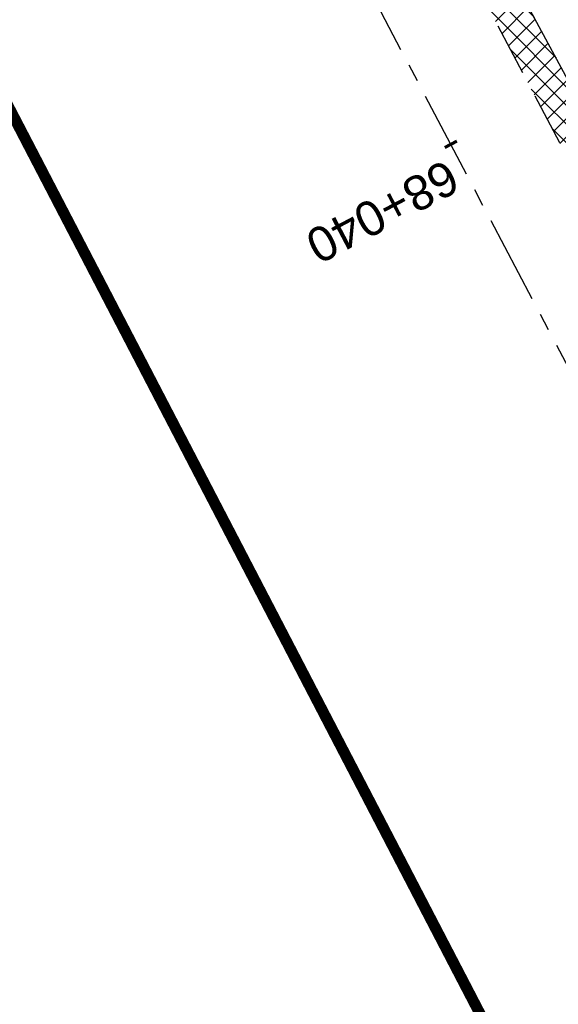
# Model space of a CAD drawing. Header units: metres. Extents: x 7529682 to 7533711, y 5721195 to 5727842.
# Tile 151 of 232: x 7530418 to 7530438, y 5726387 to 5726423. Entities that reach past the tile are written whole.
import ezdxf

# ---------------------------------------------------------------- set-up
doc = ezdxf.new("R2010")
doc.units = ezdxf.units.M
for name, pattern in [('817-dzialki-09-05-04$0$HIDDEN', [0.375, 0.25, -0.125]), ('ACAD_ISO05W100', [33, 24, -3, 0, -3, 0, -3]), ('CENTER', [50.800000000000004, 31.75, -6.35, 6.35, -6.35]), ('HIDDEN', [9.524999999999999, 6.35, -3.175])]:
    doc.linetypes.add(name, pattern=pattern)
for name, color, linetype in [('C-DROGI-SYTUACJA-ETYKIETY', 7, 'Continuous'), ('D-hatch-pobocza', 131, 'Continuous'), ('D-pobocza', 60, 'Continuous')]:
    doc.layers.add(name, color=color, linetype=linetype)
for name, color, linetype, lineweight in [('D-krawędzie', 3, 'Continuous', 30), ('D-oś', 10, 'CENTER', 30), ('D-pas-drogowy', 7, 'ACAD_ISO05W100', 50)]:
    doc.layers.add(name, color=color, linetype=linetype, lineweight=lineweight)
doc.layers.add('D-LR-etap-III', color=7, linetype='817-dzialki-09-05-04$0$HIDDEN', lineweight=50, true_color=0x00008f)
doc.styles.get("Standard").update_dxf_attribs({"font": 'arial.ttf'})

# ---------------------------------------------------------------- blocks, each defined once
blk = doc.blocks.new('AeccTickLine')
at = {"color": 0, "linetype": 'ByBlock', "lineweight": -2}
blk.add_line((0, 1), (-3.673819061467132e-16, -1), dxfattribs=at)

msp = doc.modelspace()

# ---------------------------------------------------------------- hatches: boundary and pattern name
at = {"layer": 'D-hatch-pobocza'}
h = msp.add_hatch(dxfattribs=at)
h.set_pattern_fill('ANSI37', color=256, scale=0.15, style=0)
h.set_pattern_definition([(45, (0, 0), (-0.3367596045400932, 0.3367596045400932), []), (135, (0, 0), (-0.3367596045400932, -0.3367596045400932), [])])
h.paths.add_polyline_path([(7530484.05, 5726334.34), (7530471.92, 5726357.11), (7530458.95, 5726381.07), (7530447.57, 5726403.23), (7530435.55, 5726425.46), (7530424.34, 5726446.96), (7530408.219999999, 5726477.68), (7530396.719999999, 5726499.26), (7530381.74, 5726527.87), (7530371.44, 5726547.5), (7530359.58, 5726569.81), (7530349.42, 5726588.72), (7530332.29, 5726621.37), (7530323.719999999, 5726638.05), (7530306.54, 5726670.82), (7530298.559999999, 5726686.33), (7530287.259999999, 5726707.54), (7530284.291048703, 5726713.261271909), (7530282.669641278, 5726712.403913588), (7530284.501430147, 5726708.939695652), (7530291.375516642, 5726695.939652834), (7530296.045865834, 5726687.107244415), (7530304.46414878, 5726671.186868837), (7530316.603827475, 5726648.181421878), (7530333.058434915, 5726617.014067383), (7530350.00379698, 5726585.00616126), (7530367.257623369, 5726552.315762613), (7530385.762825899, 5726517.234589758), (7530404.054360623, 5726482.546167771), (7530421.086512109, 5726450.182125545), (7530442.441939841, 5726409.661369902), (7530463.421308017, 5726369.849931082), (7530489.269347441, 5726320.82820421), (7530506.411845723, 5726288.291398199), (7530524.314558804, 5726254.7836642), (7530540.549094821, 5726224.891183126), (7530548.272673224, 5726210.668598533), (7530551.69684983, 5726207.034942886), (7530543.21, 5726222.9), (7530538.34, 5726232.11), (7530533.7, 5726240.35), (7530511.95, 5726280.97), (7530499.24, 5726305.31)])

# ---------------------------------------------------------------- linework, layer by layer
at = {"layer": 'D-krawędzie', "linetype": 'HIDDEN', "ltscale": 0.3}
msp.add_lwpolyline([(7530304.46414878, 5726671.186868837), (7530316.603827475, 5726648.181421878), (7530333.058434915, 5726617.014067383), (7530350.00379698, 5726585.00616126), (7530367.257623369, 5726552.315762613), (7530385.762825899, 5726517.234589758), (7530404.054360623, 5726482.546167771), (7530421.086512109, 5726450.182125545), (7530442.441939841, 5726409.661369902), (7530463.421308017, 5726369.849931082), (7530489.269347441, 5726320.82820421), (7530506.411845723, 5726288.291398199), (7530524.314558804, 5726254.7836642), (7530540.549094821, 5726224.891183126), (7530548.24, 5726210.73)], dxfattribs=at)
at = {"layer": 'D-LR-etap-III', "ltscale": 10, "flags": 128}
msp.add_lwpolyline([(7531750.474471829, 5723895.103125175, 0.4, 0.4, 0), (7531750.505, 5723895.13, 0.4, 0.4, 0), (7531682.71, 5724022.92, 0.4, 0.4, 0), (7531619.177023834, 5724147.203692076, 0.4, 0.4, 0), (7531592.308960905, 5724198.48863389, 0.4, 0.4, 0), (7531553.263875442, 5724272.918564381, 0.4, 0.4, 0), (7531504.019999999, 5724366.79, 0.4, 0.4, 0), (7531482.09, 5724407.62, 0.4, 0.4, 0), (7531412.350402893, 5724541.182759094, 0.4, 0.4, 0), (7531388.463669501, 5724586.929768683, 0.4, 0.4, 0), (7531345.12, 5724669.94, 0.4, 0.4, 0), (7531127.66, 5725081.67, 0.4, 0.4, 0), (7531059.253139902, 5725211.040795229, 0.4, 0.4, 0), (7531008.007244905, 5725307.953830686, 0.4, 0.4, 0), (7530964.181635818, 5725390.835555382, 0.4, 0.4, 0), (7530914.557354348, 5725484.683561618, 0.4, 0.4, 0), (7530865.243241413, 5725577.493975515, 0.4, 0.4, 0), (7530840.085257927, 5725624.058651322, 0.4, 0.4, 0), (7530802.559525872, 5725694.924584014, 0.4, 0.4, 0), (7530755.54, 5725787.51, 0.4, 0.4, 0), (7530708.717810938, 5725876.303221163, 0.4, 0.4, 0), (7530695.12, 5725902.09, 0.4, 0.4, 0), (7530642.91397006, 5726001.07839487, 0.4, 0.4, 0), (7530634.934723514, 5726016.146615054, 0.4, 0.4, 0), (7530610.820000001, 5726061.929999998, 0.4, 0.4, 0), (7530610.820000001, 5726061.929999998, 0.4, 0.4, 0), (7530607.21, 5726063.51, 0.4, 0.4, 0), (7530597.42, 5726080.68, 0.4, 0.4, 0), (7530591.16, 5726088.44, 0.4, 0.4, 0), (7530581.28, 5726107.21, 0.4, 0.4, 0), (7530571.29, 5726130.56, 0.4, 0.4, 0), (7530549.554994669, 5726171.527317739, 0.4, 0.4, 0), (7530531.014309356, 5726206.473807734, 0.4, 0.4, 0), (7530516.461208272, 5726236.016618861, 0.4, 0.4, 0), (7530500.798929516, 5726266.141265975, 0.4, 0.4, 0), (7530491.349999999, 5726283.94, 0.4, 0.4, 0), (7530482.4, 5726303.41, 0.4, 0.4, 0), (7530482.4, 5726303.41, 0.4, 0.4, 0), (7530450.41, 5726357.28, 0.4, 0.4, 0), (7530397.759396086, 5726458.499907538, 0.4, 0.4, 0), (7530334.707815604, 5726583.664702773, 0.4, 0.4, 0), (7530303.939274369, 5726645.167943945, 0.4, 0.4, 0), (7530300.509779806, 5726651.777515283, 0.4, 0.4, 0), (7530289.213532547, 5726671.966724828, 0.4, 0.4, 0), (7530281.54, 5726685.57, 0.4, 0.4, 0), (7530261.37085633, 5726724.163374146, 0.4, 0.4, 0), (7530254.03, 5726738.21, 0.4, 0.4, 0), (7530197.219999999, 5726845.06, 0.4, 0.4, 0), (7530194.71, 5726849.15, 0.4, 0.4, 0), (7530195.92, 5726850.75, 0.4, 0.4, 0), (7530170.546669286, 5726892.961489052, 0.4, 0.4, 0), (7530143.174718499, 5726945.065838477, 0.4, 0.4, 0), (7530105.059999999, 5727018.32, 0.4, 0.4, 0), (7530100.059999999, 5727027.16, 0.4, 0.4, 0), (7530062.318670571, 5727099.625398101, 0.4, 0.4, 0), (7530015.378537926, 5727189.420463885, 0.4, 0.4, 0), (7529983.207960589, 5727250.206596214, 0.4, 0.4, 0), (7529953.284293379, 5727306.74720398, 0.4, 0.4, 0), (7529900.67053443, 5727406.15903814, 0.4, 0.4, 0), (7529890.630239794, 5727425.131178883, 0.4, 0.4, 0), (7529875.155383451, 5727454.426350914, 0.4, 0.4, 0), (7529857.560096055, 5727487.787346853, 0.4, 0.4, 0), (7529835.194401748, 5727530.19312405, 0.4, 0.4, 0), (7529811.740544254, 5727574.662079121, 0.4, 0.4, 0), (7529792.101859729, 5727611.922638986, 0.4, 0.4, 0), (7529768.066117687, 5727657.469613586, 0.4, 0.4, 0), (7529755.210566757, 5727682.131373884, 0.4, 0.4, 0), (7529753.309999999, 5727681.13, 0.4, 0.4, 0), (7529739.21, 5727707.77, 0.4, 0.4, 0), (7529735.394745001, 5727711.251990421, 0.4, 0.4, 0), (7529725.42, 5727730.2, 0.4, 0.4, 0), (7529723.55, 5727729.88, 0.4, 0.4, 0), (7529695.566668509, 5727782.932080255, 0.4, 0.4, 0), (7529717.67971874, 5727794.024357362, 0.4, 0.4, 0), (7529736.274870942, 5727758.647400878, 0.4, 0.4, 0), (7529736.274870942, 5727758.647400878, 0.4, 0.4, 0), (7529744.511003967, 5727750.406106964, 0.4, 0.4, 0), (7529744.511003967, 5727750.406106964, 0.4, 0.4, 0), (7529750.282568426, 5727738.549848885, 0.4, 0.4, 0), (7529777.108510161, 5727687.569424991, 0.4, 0.4, 0), (7529796.51537536, 5727651.329932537, 0.4, 0.4, 0), (7529814.937945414, 5727616.793170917, 0.4, 0.4, 0), (7529839.006722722, 5727572.303976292, 0.4, 0.4, 0), (7529860.617626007, 5727532.509108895, 0.4, 0.4, 0), (7529882.348967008, 5727491.504261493, 0.4, 0.4, 0), (7529904.865139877, 5727449.096370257, 0.4, 0.4, 0), (7529920.747384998, 5727418.884773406, 0.4, 0.4, 0), (7529946.676504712, 5727368.547487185, 0.4, 0.4, 0), (7529972.024701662, 5727320.573310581, 0.4, 0.4, 0), (7529987.740014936, 5727290.153392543, 0.4, 0.4, 0), (7529996.497385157, 5727273.661630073, 0.4, 0.4, 0), (7530017.541471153, 5727234.202689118, 0.4, 0.4, 0), (7530033.053657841, 5727204.864166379, 0.4, 0.4, 0), (7530051.622983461, 5727170.222745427, 0.4, 0.4, 0), (7530069.276612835, 5727137.015751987, 0.4, 0.4, 0), (7530089.385386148, 5727097.533639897, 0.4, 0.4, 0), (7530109.712512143, 5727060.746615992, 0.4, 0.4, 0), (7530136.769722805, 5727011.640131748, 0.4, 0.4, 0), (7530162.446686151, 5726962.743777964, 0.4, 0.4, 0), (7530187.674104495, 5726916.992101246, 0.4, 0.4, 0), (7530207.820739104, 5726879.335323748, 0.4, 0.4, 0), (7530230.625609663, 5726834.518686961, 0.4, 0.4, 0), (7530262.288093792, 5726776.61832811, 0.4, 0.4, 0), (7530277.509672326, 5726760.213143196, 0.4, 0.4, 0), (7530286.036865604, 5726744.106684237, 0.4, 0.4, 0), (7530288.097472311, 5726735.884066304, 0.4, 0.4, 0), (7530290.393870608, 5726725.046963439, 0.4, 0.4, 0), (7530296.17664807, 5726713.582980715, 0.4, 0.4, 0), (7530302.726195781, 5726701.18226779, 0.4, 0.4, 0), (7530325.685047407, 5726657.466383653, 0.4, 0.4, 0), (7530343.243978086, 5726623.648592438, 0.4, 0.4, 0), (7530360.229820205, 5726591.746871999, 0.4, 0.4, 0), (7530383.20855044, 5726548.059469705, 0.4, 0.4, 0), (7530406.017875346, 5726503.605514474, 0.4, 0.4, 0), (7530427.464919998, 5726462.620289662, 0.4, 0.4, 0), (7530447.9278544, 5726424.388014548, 0.4, 0.4, 0), (7530471.126878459, 5726379.920667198, 0.4, 0.4, 0), (7530490.501003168, 5726343.033350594, 0.4, 0.4, 0), (7530509.499458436, 5726306.733076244, 0.4, 0.4, 0), (7530529.890269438, 5726267.244072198, 0.4, 0.4, 0), (7530543.852446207, 5726238.990319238, 0.4, 0.4, 0), (7530554.808897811, 5726218.943990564, 0.4, 0.4, 0), (7530559.027108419, 5726212.223286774, 0.4, 0.4, 0), (7530563.060988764, 5726206.409670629, 0.4, 0.4, 0), (7530566.93354971, 5726200.463543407, 0.4, 0.4, 0), (7530569.771022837, 5726194.901501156, 0.4, 0.4, 0), (7530571.47319415, 5726191.282350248, 0.4, 0.4, 0), (7530572.839142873, 5726188.024533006, 0.4, 0.4, 0), (7530575.295071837, 5726182.034664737, 0.4, 0.4, 0), (7530579.736851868, 5726173.306070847, 0.4, 0.4, 0), (7530583.3, 5726167.41, 0.4, 0.4, 0), (7530593.4, 5726163.33, 0.4, 0.4, 0), (7530598.618375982, 5726155.264489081, 0.4, 0.4, 0), (7530608.258304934, 5726140.497132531, 0.4, 0.4, 0), (7530603.269999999, 5726136.83, 0.4, 0.4, 0), (7530606.53, 5726131.84, 0.4, 0.4, 0), (7530604.239057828, 5726124.21679044, 0.4, 0.4, 0), (7530605.847136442, 5726121.630127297, 0.4, 0.4, 0), (7530608.971611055, 5726116.164124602, 0.4, 0.4, 0), (7530618.114293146, 5726097.791111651, 0.4, 0.4, 0), (7530651.213125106, 5726034.959524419, 0.4, 0.4, 0), (7530670.243741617, 5725998.61095082, 0.4, 0.4, 0), (7530698.075474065, 5725945.952624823, 0.4, 0.4, 0), (7530716.505955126, 5725911.3051464, 0.4, 0.4, 0), (7530735.223454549, 5725875.667401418, 0.4, 0.4, 0), (7530752.504235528, 5725842.154920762, 0.4, 0.4, 0), (7530778.310652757, 5725793.501254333, 0.4, 0.4, 0), (7530797.499961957, 5725756.381811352, 0.4, 0.4, 0), (7530812.518974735, 5725728.28874362, 0.4, 0.4, 0), (7530820.039295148, 5725713.160404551, 0.4, 0.4, 0), (7530822.422446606, 5725710.193574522, 0.4, 0.4, 0), (7530833.154893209, 5725688.800634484, 0.4, 0.4, 0), (7530849.629354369, 5725656.158601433, 0.4, 0.4, 0), (7530867.98290276, 5725621.963939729, 0.4, 0.4, 0), (7530872.629809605, 5725612.88760475, 0.4, 0.4, 0), (7530880.354488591, 5725597.594500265, 0.4, 0.4, 0), (7530883.839446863, 5725593.389159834, 0.4, 0.4, 0), (7530891.782113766, 5725587.763349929, 0.4, 0.4, 0), (7530895.038670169, 5725584.280746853, 0.4, 0.4, 0), (7530897.033644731, 5725580.941110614, 0.4, 0.4, 0), (7530900.951646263, 5725579.945856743, 0.4, 0.4, 0), (7530904.80970798, 5725571.977328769, 0.4, 0.4, 0), (7530903.682362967, 5725568.566434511, 0.4, 0.4, 0), (7530908.900614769, 5725558.844845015, 0.4, 0.4, 0), (7530910.252030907, 5725545.671606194, 0.4, 0.4, 0), (7530912.872986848, 5725538.645543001, 0.4, 0.4, 0), (7530945.278171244, 5725478.464284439, 0.4, 0.4, 0), (7530959.692318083, 5725450.24628822, 0.4, 0.4, 0), (7531002.82670893, 5725368.192370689, 0.4, 0.4, 0), (7531044.703532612, 5725290.314293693, 0.4, 0.4, 0), (7531064.098839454, 5725253.212562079, 0.4, 0.4, 0), (7531083.010253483, 5725216.677517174, 0.4, 0.4, 0), (7531113.013137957, 5725158.465613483, 0.4, 0.4, 0), (7531137.364304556, 5725113.07076138, 0.4, 0.4, 0), (7531150.830830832, 5725086.711759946, 0.4, 0.4, 0), (7531159.745663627, 5725076.640848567, 0.4, 0.4, 0), (7531166.309999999, 5725074.58, 0.4, 0.4, 0), (7531172.29, 5725062.58, 0.4, 0.4, 0), (7531170.589828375, 5725055.605912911, 0.4, 0.4, 0), (7531173.732823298, 5725044.080706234, 0.4, 0.4, 0), (7531215.342008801, 5724964.859648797, 0.4, 0.4, 0), (7531238.054496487, 5724921.684649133, 0.4, 0.4, 0), (7531262.389821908, 5724875.282876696, 0.4, 0.4, 0), (7531295.587160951, 5724811.265731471, 0.4, 0.4, 0), (7531348.487908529, 5724712.362812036, 0.4, 0.4, 0), (7531363.740817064, 5724682.68394264, 0.4, 0.4, 0), (7531366.986905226, 5724675.865317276, 0.4, 0.4, 0), (7531382.541261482, 5724646.110625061, 0.4, 0.4, 0), (7531401.299165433, 5724610.874551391, 0.4, 0.4, 0), (7531428.964837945, 5724558.862274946, 0.4, 0.4, 0), (7531449.111202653, 5724520.397801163, 0.4, 0.4, 0), (7531477.292992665, 5724465.831467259, 0.4, 0.4, 0), (7531500.996290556, 5724421.112506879, 0.4, 0.4, 0), (7531512.121834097, 5724400.549045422, 0.4, 0.4, 0), (7531513.78163794, 5724396.757451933, 0.4, 0.4, 0), (7531526.32, 5724379.39, 0.4, 0.4, 0), (7531566.783642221, 5724302.73628205, 0.4, 0.4, 0), (7531578.579156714, 5724282.774819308, 0.4, 0.4, 0), (7531584.232619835, 5724273.111246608, 0.4, 0.4, 0), (7531590.109283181, 5724263.508189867, 0.4, 0.4, 0), (7531593.027899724, 5724258.771479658, 0.4, 0.4, 0), (7531595.711841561, 5724254.226824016, 0.4, 0.4, 0), (7531601.659976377, 5724243.898197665, 0.4, 0.4, 0), (7531606.097733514, 5724235.986407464, 0.4, 0.4, 0), (7531609.382207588, 5724230.799061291, 0.4, 0.4, 0), (7531611.580260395, 5724227.671180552, 0.4, 0.4, 0), (7531612.707802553, 5724225.86410867, 0.4, 0.4, 0), (7531618.665224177, 5724214.480919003, 0.4, 0.4, 0), (7531619.885522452, 5724212.333950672, 0.4, 0.4, 0), (7531620.931818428, 5724210.787064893, 0.4, 0.4, 0), (7531623.518605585, 5724207.111542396, 0.4, 0.4, 0), (7531626.143926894, 5724203.61306897, 0.4, 0.4, 0), (7531632.022984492, 5724196.485954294, 0.4, 0.4, 0), (7531653.949089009, 5724152.617641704, 0.4, 0.4, 0), (7531656.750690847, 5724143.103797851, 0.4, 0.4, 0), (7531659.61440691, 5724133.254504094, 0.4, 0.4, 0), (7531661.627147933, 5724128.646047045, 0.4, 0.4, 0.01093811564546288), (7531674.314987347, 5724101.43546424, 0.4, 0.4, 0), (7531685.137626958, 5724081.408252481, 0.4, 0.4, 0), (7531692.159945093, 5724066.277333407, 0.4, 0.4, 0), (7531699.662164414, 5724051.388120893, 0.4, 0.4, 0), (7531704.480624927, 5724040.808561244, 0.4, 0.4, 0), (7531704.480624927, 5724040.808561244, 0.4, 0.4, 0), (7531704.401251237, 5724037.368913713, 0.4, 0.4, 0), (7531720.383609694, 5724003.441317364, 0.4, 0.4, 0), (7531728.79890528, 5723986.206298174, 0.4, 0.4, 0), (7531733.237926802, 5723977.192631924, 0.4, 0.4, 0), (7531736.750027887, 5723969.505210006, 0.4, 0.4, 0), (7531737.336143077, 5723968.518916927, 0.4, 0.4, 0), (7531738.285051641, 5723967.699360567, 0.4, 0.4, 0), (7531742.180915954, 5723962.346428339, 0.4, 0.4, 0), (7531744.286141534, 5723958.615526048, 0.4, 0.4, 0), (7531755.393260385, 5723944.192617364, 0.4, 0.4, 0), (7531758.69, 5723936.76, 0.4, 0.4, 0), (7531780.08, 5723929.25, 0.4, 0.4, 0), (7531792.611989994, 5723906.337708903, 0.4, 0.4, 0), (7531792.611989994, 5723906.337708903, 0.4, 0.4, 0), (7531756.962094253, 5723883.055323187, 0.4, 0.4, 0), (7531750.46, 5723895.130000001, 0.4, 0.4, 0), (7531750.46, 5723895.130000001, 0, 0, 0)], format="xyseb", dxfattribs=at)
at = {"layer": 'D-oś', "ltscale": 0.1}
msp.add_lwpolyline([(7530594.845000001, 5726110.895), (7530540.21, 5726214.45), (7530503.320056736, 5726286.650988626), (7530486.173361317, 5726319.195761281), (7530460.324927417, 5726368.21823651), (7530439.345630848, 5726408.029539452), (7530417.989237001, 5726448.552129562), (7530400.958415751, 5726480.913646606), (7530382.667120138, 5726515.601615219), (7530364.162298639, 5726550.68206594), (7530346.909504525, 5726583.37050876), (7530329.964237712, 5726615.378234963), (7530313.508365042, 5726646.547986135), (7530301.370075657, 5726669.550802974)], dxfattribs=at)
at = {"layer": 'D-pas-drogowy', "ltscale": 0.2, "flags": 128}
msp.add_lwpolyline([(7531633.018560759, 5724182.834272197, 0.4, 0.4, 0), (7531617.558899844, 5724211.608162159, 0.4, 0.4, 0), (7531566.783642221, 5724302.73628205, 0.4, 0.4, 0), (7531538.419082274, 5724356.469679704, 0.4, 0.4, 0), (7531526.32, 5724379.39, 0.4, 0.4, 0), (7531516.102085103, 5724393.607319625, 0.4, 0.4, 0.001485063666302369), (7531513.78037409, 5724396.837773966, 0.4, 0.4, 0), (7531501.87, 5724413.41, 0.4, 0.4, 0), (7531474.926107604, 5724464.507896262, 0.4, 0.4, 0), (7531446.200436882, 5724518.992313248, 0.4, 0.4, 0), (7531424.962185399, 5724559.262257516, 0.4, 0.4, 0), (7531398.444460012, 5724609.565801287, 0.4, 0.4, 0), (7531379.647455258, 5724645.216004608, 0.4, 0.4, 0), (7531365.23, 5724672.56, 0.4, 0.4, 0), (7531341.305752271, 5724717.915356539, 0.4, 0.4, 0), (7531312.899996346, 5724771.788898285, 0.4, 0.4, 0), (7531292.590923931, 5724810.306502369, 0.4, 0.4, 0), (7531259.391619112, 5724873.271351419, 0.4, 0.4, 0), (7531233.740401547, 5724921.922582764, 0.4, 0.4, 0), (7531203.072738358, 5724980.092044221, 0.4, 0.4, 0), (7531173.471398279, 5725036.225177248, 0.4, 0.4, 0), (7531168.269999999, 5725046.09, 0.4, 0.4, 0), (7531172.29, 5725062.58, 0.4, 0.4, 0), (7531166.309999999, 5725074.58, 0.4, 0.4, 0), (7531150.32, 5725079.6, 0.4, 0.4, 0), (7531141.5, 5725096.43, 0.4, 0.4, 0), (7531109.311735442, 5725157.814415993, 0.4, 0.4, 0), (7531086.641300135, 5725201.047918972, 0.4, 0.4, 0), (7531059.198258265, 5725253.383662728, 0.4, 0.4, 0), (7531028.206828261, 5725312.48946212, 0.4, 0.4, 0), (7530999.104694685, 5725367.990143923, 0.4, 0.4, 0), (7530956.247527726, 5725449.724815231, 0.4, 0.4, 0), (7530924.397774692, 5725510.463768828, 0.4, 0.4, 0), (7530897.509999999, 5725561.74, 0.4, 0.4, 0), (7530894.46, 5725566.14, 0.4, 0.4, 0), (7530892.16, 5725570.49, 0.4, 0.4, 0), (7530869.362688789, 5725613.307018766, 0.4, 0.4, 0), (7530861.693971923, 5725627.704613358, 0.4, 0.4, 0), (7530852.74, 5725644.52, 0.4, 0.4, 0), (7530831.509999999, 5725684.2, 0.4, 0.4, 0), (7530811.13, 5725722.52, 0.4, 0.4, 0), (7530792.3476413, 5725757.940652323, 0.4, 0.4, 0), (7530768.03, 5725803.8, 0.4, 0.4, 0), (7530748.768542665, 5725840.178507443, 0.4, 0.4, 0), (7530727.7, 5725879.97, 0.4, 0.4, 0), (7530712.0981582, 5725909.54523909, 0.4, 0.4, 0), (7530693.644105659, 5725944.645156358, 0.4, 0.4, 0), (7530665.702224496, 5725997.538976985, 0.4, 0.4, 0), (7530641.759999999, 5726042.88, 0.4, 0.4, 0), (7530616.5, 5726091.48, 0.4, 0.4, 0), (7530604.628439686, 5726114.319880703, 0.4, 0.4, -0.007762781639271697), (7530602.5, 5726118.43, 0.4, 0.4, 0), (7530603.992037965, 5726123.394821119, 0.4, 0.4, 0), (7530606.53, 5726131.84, 0.4, 0.4, 0), (7530603.269999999, 5726136.83, 0.4, 0.4, 0), (7530593.775620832, 5726151.368713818, 0.4, 0.4, 0), (7530590.202637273, 5726156.84001263, 0.4, 0.4, 0), (7530583.3, 5726167.41, 0.4, 0.4, 0), (7530580.578343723, 5726170.427567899, 0.4, 0.4, 0), (7530575.849999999, 5726175.67, 0.4, 0.4, 0), (7530569.009999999, 5726186.66, 0.4, 0.4, 0), (7530562.555322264, 5726199.189409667, 0.4, 0.4, 0), (7530555.67, 5726211.39, 0.4, 0.4, 0), (7530548.29, 5726224.23, 0.4, 0.4, 0), (7530540.58, 5726237.71, 0.4, 0.4, 0), (7530532.679999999, 5726252.65, 0.4, 0.4, 0), (7530524.059999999, 5726269.35, 0.4, 0.4, 0), (7530502.82, 5726309.91, 0.4, 0.4, 0), (7530488.83, 5726336.63, 0.4, 0.4, 0), (7530466.03, 5726380.16, 0.4, 0.4, 0), (7530438.469999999, 5726432.77, 0.4, 0.4, 0), (7530424.53, 5726459.09, 0.4, 0.4, 0), (7530401.63, 5726502.97, 0.4, 0.4, 0), (7530383.38, 5726538.06, 0.4, 0.4, 0), (7530353.969999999, 5726593.52, 0.4, 0.4, 0), (7530338.469999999, 5726622.74, 0.4, 0.4, 0), (7530322.009999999, 5726653.88, 0.4, 0.4, 0), (7530297.54, 5726700.33, 0.4, 0.4, 0), (7530287.38, 5726719.6, 0.4, 0.4, 0), (7530285.94993921, 5726722.315508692, 0.4, 0.4, 0), (7530280.259999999, 5726733.12, 0.4, 0.4, 0), (7530266.73, 5726758.74, 0.4, 0.4, 0), (7530260.42, 5726770.47, 0.4, 0.4, 0), (7530253.25, 5726783.82, 0.4, 0.4, 0), (7530244.95, 5726799.33, 0.4, 0.4, 0), (7530239.389999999, 5726808.49, 0.4, 0.4, 0), (7530238.29, 5726807.9, 0.4, 0.4, 0), (7530218.11, 5726850.67, 0.4, 0.4, 0), (7530175.906646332, 5726928.168028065, 0.4, 0.4, 0), (7530096.679999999, 5727076.15, 0.4, 0.4, 0), (7530094.679999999, 5727079.89, 0.4, 0.4, 0), (7530064.59693469, 5727135.522637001, 0.4, 0.4, 0), (7530046.730970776, 5727168.8921561, 0.4, 0.4, 0), (7530025.803045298, 5727208.461374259, 0.4, 0.4, 0), (7530012.846501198, 5727232.979315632, 0.4, 0.4, 0), (7529994.15, 5727268.45, 0.4, 0.4, 0), (7529981.670868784, 5727291.93018666, 0.4, 0.4, 0), (7529949.889999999, 5727351.73, 0.4, 0.4, 0), (7529924.75, 5727399.03, 0.4, 0.4, 0), (7529915.515824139, 5727417.099754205, 0.4, 0.4, 0), (7529885.83, 5727475.19, 0.4, 0.4, 0), (7529862.559999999, 5727519.97, 0.4, 0.4, 0), (7529852.984923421, 5727538.191086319, 0.4, 0.4, 0), (7529836.513084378, 5727569.51130111, 0.4, 0.4, 0), (7529815.36890814, 5727609.140983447, 0.4, 0.4, 0), (7529792.795203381, 5727651.247499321, 0.4, 0.4, 0), (7529774.199114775, 5727685.858348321, 0.4, 0.4, 0), (7529746.966026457, 5727736.059440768, 0.4, 0.4, 0), (7529733.92, 5727757.62, 0.4, 0.4, 0), (7529708.607472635, 5727806.388536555, 0.4, 0.4, 0), (7529688.491967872, 5727796.344621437, 0.4, 0.4, 0), (7529723.55, 5727729.88, 0.4, 0.4, 0), (7529725.42, 5727730.2, 0.4, 0.4, 0), (7529735.38, 5727711.28, 0.4, 0.4, 0), (7529739.21, 5727707.77, 0.4, 0.4, 0), (7529753.309999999, 5727681.13, 0.4, 0.4, 0), (7529755.178396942, 5727682.114424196, 0.4, 0.4, 0), (7529792.101859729, 5727611.922638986, 0.4, 0.4, 0), (7529811.740544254, 5727574.662079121, 0.4, 0.4, 0), (7529835.194401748, 5727530.19312405, 0.4, 0.4, 0), (7529857.560096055, 5727487.787346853, 0.4, 0.4, 0), (7529875.155383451, 5727454.426350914, 0.4, 0.4, 0), (7529890.630239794, 5727425.131178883, 0.4, 0.4, 0), (7529900.67053443, 5727406.15903814, 0.4, 0.4, 0), (7529953.284293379, 5727306.74720398, 0.4, 0.4, 0), (7529983.207960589, 5727250.206596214, 0.4, 0.4, 0), (7530015.378537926, 5727189.420463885, 0.4, 0.4, 0), (7530062.318670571, 5727099.625398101, 0.4, 0.4, 0), (7530100.059999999, 5727027.16, 0.4, 0.4, 0), (7530105.059999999, 5727018.32, 0.4, 0.4, 0), (7530143.174718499, 5726945.065838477, 0.4, 0.4, 0), (7530170.546669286, 5726892.961489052, 0.4, 0.4, 0), (7530195.92, 5726850.75, 0.4, 0.4, 0), (7530194.71, 5726849.15, 0.4, 0.4, 0), (7530197.219999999, 5726845.06, 0.4, 0.4, 0), (7530254.03, 5726738.21, 0.4, 0.4, 0), (7530261.37085633, 5726724.163374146, 0.4, 0.4, 0), (7530281.54, 5726685.57, 0.4, 0.4, 0), (7530289.213532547, 5726671.966724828, 0.4, 0.4, 0), (7530300.509779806, 5726651.777515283, 0.4, 0.4, 0), (7530303.939274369, 5726645.167943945, 0.4, 0.4, 0), (7530334.707815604, 5726583.664702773, 0.4, 0.4, 0), (7530397.759396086, 5726458.499907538, 0.4, 0.4, 0), (7530450.41, 5726357.28, 0.4, 0.4, 0), (7530482.4, 5726303.41, 0.4, 0.4, 0), (7530483.687990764, 5726301.003383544, 0.4, 0.4, 0), (7530491.349999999, 5726283.94, 0.4, 0.4, 0), (7530512.67, 5726243.78, 0.4, 0.4, 0), (7530529.429999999, 5726209.46, 0.4, 0.4, 0), (7530571.29, 5726130.56, 0.4, 0.4, 0), (7530581.28, 5726107.21, 0.4, 0.4, 0), (7530591.16, 5726088.44, 0.4, 0.4, 0), (7530597.42, 5726080.68, 0.4, 0.4, 0), (7530607.21, 5726063.51, 0.4, 0.4, 0), (7530610.820000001, 5726061.929999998, 0.4, 0.4, 0), (7530634.934723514, 5726016.146615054, 0.4, 0.4, 0), (7530642.91397006, 5726001.07839487, 0.4, 0.4, 0), (7530695.12, 5725902.09, 0.4, 0.4, 0), (7530708.717810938, 5725876.303221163, 0.4, 0.4, 0), (7530755.54, 5725787.51, 0.4, 0.4, 0), (7530802.559525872, 5725694.924584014, 0.4, 0.4, 0), (7530840.085257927, 5725624.058651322, 0.4, 0.4, 0), (7530865.243241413, 5725577.493975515, 0.4, 0.4, 0), (7530914.557354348, 5725484.683561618, 0.4, 0.4, 0), (7530964.181635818, 5725390.835555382, 0.4, 0.4, 0), (7531008.007244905, 5725307.953830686, 0.4, 0.4, 0), (7531059.253139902, 5725211.040795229, 0.4, 0.4, 0), (7531127.66, 5725081.67, 0.4, 0.4, 0), (7531345.12, 5724669.94, 0.4, 0.4, 0), (7531388.463669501, 5724586.929768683, 0.4, 0.4, 0), (7531412.350402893, 5724541.182759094, 0.4, 0.4, 0), (7531482.09, 5724407.62, 0.4, 0.4, 0), (7531504.019999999, 5724366.79, 0.4, 0.4, 0), (7531519.374444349, 5724337.520497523, 0.4, 0.4, 0), (7531563.748815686, 5724252.931583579, 0.4, 0.4, 0), (7531602.175111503, 5724179.681224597, 0.4, 0.4, 0), (7531619.177023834, 5724147.203692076, 0.4, 0.4, 0), (7531625.038493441, 5724135.63500206, 0.4, 0.4, 0), (7531656.796442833, 5724073.31633882, 0.4, 0.4, 0), (7531675.12, 5724037.36, 0.4, 0.4, 0), (7531682.71, 5724022.92, 0.4, 0.4, 0), (7531705.565196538, 5723979.810545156, 0.4, 0.4, 0), (7531736.605941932, 5723921.261514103, 0.4, 0.4, 0), (7531750.46, 5723895.130000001, 0.4, 0.4, 0), (7531740.769999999, 5723886.56, 0.4, 0.4, 0), (7531732.86, 5723885, 0.4, 0.4, 0), (7531722.179999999, 5723887.77, 0.4, 0.4, 0), (7531729.87, 5723862.17, 0.4, 0.4, 0), (7531742.92, 5723861.93, 0.4, 0.4, 0), (7531763.71, 5723859.52, 0.4, 0.4, 0), (7531768.42, 5723854.12, 0.4, 0.4, 0), (7531787.42, 5723817.97, 0.4, 0.4, 0), (7531795.57, 5723809.82, 0.4, 0.4, 0), (7531816.346897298, 5723819.850397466, 0.4, 0.4, 0), (7531816.346897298, 5723819.850397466, 0.4, 0.4, 0), (7531805.059999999, 5723843.23, 0.4, 0.4, 0), (7531803.61, 5723886.23, 0.4, 0.4, 0), (7531803.61, 5723886.23, 0.4, 0.4, 0), (7531780.08, 5723929.25, 0.4, 0.4, 0), (7531758.69, 5723936.76, 0.4, 0.4, 0), (7531749.3590272, 5723946.412126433, 0.4, 0.4, 0), (7531742.71, 5723953.29, 0.4, 0.4, 0), (7531735.177368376, 5723967.877529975, 0.4, 0.4, 0), (7531722.37, 5723992.68, 0.4, 0.4, 0), (7531705.041669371, 5724030.885563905, 0.4, 0.4, 0), (7531699.469999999, 5724043.17, 0.4, 0.4, 0), (7531692.69, 5724058.11, 0.4, 0.4, 0), (7531679.672010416, 5724084.016803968, 0.4, 0.4, 0), (7531674.55, 5724094.21, 0.4, 0.4, 0), (7531666.633166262, 5724114.002855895, 0.4, 0.4, 0), (7531649, 5724153.82, 0.4, 0.4, 0), (7531641.49, 5724149.34, 0.4, 0.4, 0), (7531626.04, 5724179.34, 0.4, 0.4, 0), (7531633.03, 5724182.84, 0, 0, 0)], format="xyseb", dxfattribs=at)
at = {"layer": 'D-pobocza'}
msp.add_lwpolyline([(7530548.272673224, 5726210.668598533), (7530551.69684983, 5726207.034942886), (7530543.21, 5726222.9), (7530538.34, 5726232.11), (7530533.7, 5726240.35), (7530511.95, 5726280.97), (7530499.24, 5726305.31), (7530484.05, 5726334.34), (7530471.92, 5726357.11), (7530458.95, 5726381.07), (7530447.57, 5726403.23), (7530435.55, 5726425.46), (7530424.34, 5726446.96), (7530408.219999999, 5726477.68), (7530396.719999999, 5726499.26), (7530381.74, 5726527.87), (7530371.44, 5726547.5), (7530359.58, 5726569.81), (7530349.42, 5726588.72), (7530332.29, 5726621.37), (7530323.719999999, 5726638.05), (7530306.54, 5726670.82)], dxfattribs=at)

# ---------------------------------------------------------------- block references
at = {"layer": 'C-DROGI-SYTUACJA-ETYKIETY', "color": 2, "linetype": 'Continuous', "lineweight": 60, "xscale": 0.2499999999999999, "yscale": 0.2499999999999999, "zscale": 0.2499999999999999, "rotation": 297.7903248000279}
msp.add_blockref('AeccTickLine', (7530434.039417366, 5726418.097789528), dxfattribs=at)

# ---------------------------------------------------------------- texts
at = {"layer": 'C-DROGI-SYTUACJA-ETYKIETY', "color": 2}
msp.add_text('68+040', height=1.25, rotation=207.7903248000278, dxfattribs=at).set_placement((7530433.882508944, 5726417.591203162))

doc.saveas('drawing.dxf')
